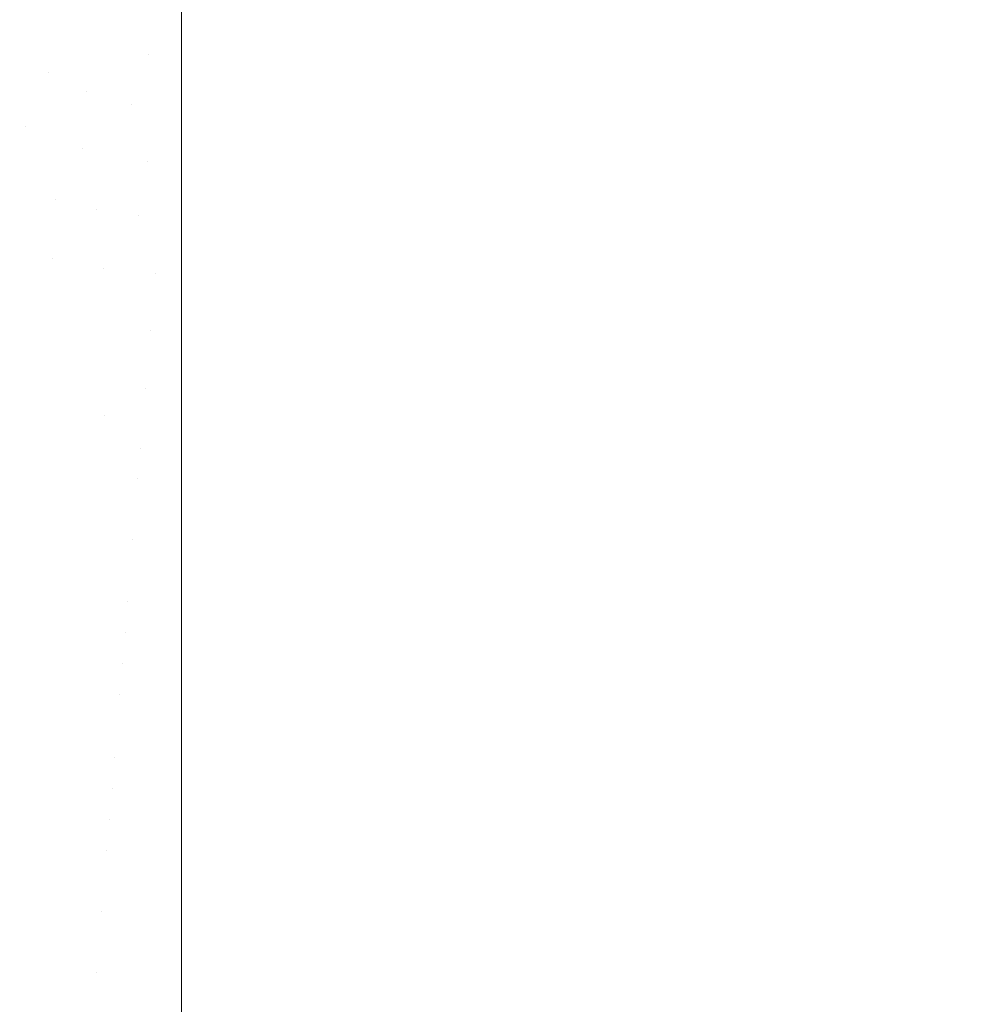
# Model space of a CAD drawing. Header units: centimetres. Extents: x -35.1 to 36.2, y 3.4 to 5.2.
# Tile 33 of 256: x -34.9633 to -34.9005, y 3.4323 to 3.4962. Entities that reach past the tile are written whole.
import ezdxf

# ---------------------------------------------------------------- set-up
doc = ezdxf.new("R2010")
doc.units = ezdxf.units.CM
doc.header["$LTSCALE"] = 2.54
doc.layers.add('Lucido design-1', color=7, linetype='Continuous')

# ---------------------------------------------------------------- blocks, each defined once
blk = doc.blocks.new('Gruppo-4-1')
at = {"color": 7, "linetype": 'Continuous', "lineweight": 9}
for points, invisible_edges in [([(-34.964565, 3.495912, -1872.215997), (-34.960516, 3.497388, -1872.215722), (-34.961043, 3.498407, -1872.215722), (-34.965367, 3.497465, -1872.215997)], 15), ([(-34.965367, 3.497465, -1873.015031), (-34.961043, 3.498407, -1873.015306), (-34.960516, 3.497388, -1873.015306), (-34.964565, 3.495912, -1873.015031)], 15), ([(-34.956163, 3.498308, -1872.215564), (-34.959663, 3.496345, -1872.215722), (-34.958435, 3.495356, -1872.215722), (-34.955558, 3.497821, -1872.215564)], 15), ([(-34.955558, 3.497821, -1873.015464), (-34.958435, 3.495356, -1873.015306), (-34.959663, 3.496345, -1873.015306), (-34.956163, 3.498308, -1873.015464)], 15), ([(-34.963267, 3.494325, -1872.215997), (-34.959663, 3.496345, -1872.215722), (-34.960516, 3.497388, -1872.215722), (-34.964565, 3.495912, -1872.215997)], 15), ([(-34.964565, 3.495912, -1873.015031), (-34.960516, 3.497388, -1873.015306), (-34.959663, 3.496345, -1873.015306), (-34.963267, 3.494325, -1873.015031)], 15), ([(-34.955558, 3.497821, -1872.215564), (-34.958435, 3.495356, -1872.215722), (-34.956823, 3.494525, -1872.215722), (-34.954764, 3.497412, -1872.215564)], 15), ([(-34.954764, 3.497412, -1873.015464), (-34.956823, 3.494525, -1873.015306), (-34.958435, 3.495356, -1873.015306), (-34.955558, 3.497821, -1873.015464)], 15), ([(-34.954764, 3.497412, -1872.215564), (-34.956823, 3.494525, -1872.215722), (-34.954888, 3.493965, -1872.215722), (-34.953811, 3.497136, -1872.215564)], 15), ([(-34.953811, 3.497136, -1873.015464), (-34.954888, 3.493965, -1873.015306), (-34.956823, 3.494525, -1873.015306), (-34.954764, 3.497412, -1873.015464)], 15), ([(-34.953811, 3.497136, -1872.215564), (-34.954888, 3.493965, -1872.215722), (-34.952766, 3.49585, -1872.215609)], 11), ([(-34.952766, 3.49585, -1873.015419), (-34.954888, 3.493965, -1873.015306), (-34.953811, 3.497136, -1873.015464)], 11), ([(-34.952766, 3.49585, -1872.215609), (-34.952766, 3.497039, -1872.215583), (-34.953811, 3.497136, -1872.215564)], 10), ([(-34.953811, 3.497136, -1873.015464), (-34.952766, 3.497039, -1873.015445), (-34.952766, 3.49585, -1873.015419)], 9), ([(-34.952766, 3.497039, -1872.215583), (-34.952766, 3.49585, -1872.215609), (36.079692, 3.49585, -1872.215609), (36.079692, 3.497039, -1872.215583)], 10), ([(36.079692, 3.497039, -1873.015445), (36.079692, 3.49585, -1873.015419), (-34.952766, 3.49585, -1873.015419), (-34.952766, 3.497039, -1873.015445)], 10), ([(-34.961397, 3.492819, -1872.215997), (-34.958435, 3.495356, -1872.215722), (-34.959663, 3.496345, -1872.215722), (-34.963267, 3.494325, -1872.215997)], 15), ([(-34.963267, 3.494325, -1873.015031), (-34.959663, 3.496345, -1873.015306), (-34.958435, 3.495356, -1873.015306), (-34.961397, 3.492819, -1873.015031)], 15), ([(-34.952766, 3.491496, -1872.215895), (-34.952766, 3.49585, -1872.215609), (-34.954888, 3.493965, -1872.215722)], 10), ([(-34.954888, 3.493965, -1873.015306), (-34.952766, 3.49585, -1873.015419), (-34.952766, 3.491496, -1873.015134)], 9), ([(-34.952766, 3.491496, -1872.215895), (36.079692, 3.491496, -1872.215895), (36.079692, 3.49585, -1872.215609), (-34.952766, 3.49585, -1872.215609)], 5), ([(36.079692, 3.491496, -1873.015134), (-34.952766, 3.491496, -1873.015134), (-34.952766, 3.49585, -1873.015419), (36.079692, 3.49585, -1873.015419)], 5), ([(-34.958943, 3.491554, -1872.215997), (-34.956823, 3.494525, -1872.215722), (-34.958435, 3.495356, -1872.215722), (-34.961397, 3.492819, -1872.215997)], 15), ([(-34.961397, 3.492819, -1873.015031), (-34.958435, 3.495356, -1873.015306), (-34.956823, 3.494525, -1873.015306), (-34.958943, 3.491554, -1873.015031)], 15), ([(-34.965808, 3.491203, -1872.216399), (-34.964442, 3.490211, -1872.216399), (-34.961397, 3.492819, -1872.215997), (-34.963267, 3.494325, -1872.215997)], 15), ([(-34.963267, 3.494325, -1873.015031), (-34.961397, 3.492819, -1873.015031), (-34.964442, 3.490211, -1873.014629), (-34.965808, 3.491203, -1873.014629)], 15), ([(-34.955997, 3.490702, -1872.215997), (-34.954888, 3.493965, -1872.215722), (-34.956823, 3.494525, -1872.215722), (-34.958943, 3.491554, -1872.215997)], 15), ([(-34.958943, 3.491554, -1873.015031), (-34.956823, 3.494525, -1873.015306), (-34.954888, 3.493965, -1873.015306), (-34.955997, 3.490702, -1873.015031)], 15), ([(-34.954888, 3.493965, -1872.215722), (-34.955997, 3.490702, -1872.215997), (-34.952766, 3.491496, -1872.215895)], 11), ([(-34.952766, 3.491496, -1873.015134), (-34.955997, 3.490702, -1873.015031), (-34.954888, 3.493965, -1873.015306)], 11), ([(-34.961397, 3.492819, -1872.215997), (-34.964442, 3.490211, -1872.216399), (-34.962877, 3.4893, -1872.216399)], 11), ([(-34.962877, 3.4893, -1873.014629), (-34.964442, 3.490211, -1873.014629), (-34.961397, 3.492819, -1873.015031)], 11), ([(-34.962877, 3.4893, -1872.216399), (-34.961123, 3.488499, -1872.216399), (-34.958943, 3.491554, -1872.215997), (-34.961397, 3.492819, -1872.215997)], 15), ([(-34.961397, 3.492819, -1873.015031), (-34.958943, 3.491554, -1873.015031), (-34.961123, 3.488499, -1873.014629), (-34.962877, 3.4893, -1873.014629)], 15), ([(-34.958943, 3.491554, -1872.215997), (-34.961123, 3.488499, -1872.216399), (-34.959199, 3.487839, -1872.216399)], 11), ([(-34.959199, 3.487839, -1873.014629), (-34.961123, 3.488499, -1873.014629), (-34.958943, 3.491554, -1873.015031)], 11), ([(-34.959199, 3.487839, -1872.216399), (-34.957137, 3.487346, -1872.216399), (-34.955997, 3.490702, -1872.215997), (-34.958943, 3.491554, -1872.215997)], 15), ([(-34.958943, 3.491554, -1873.015031), (-34.955997, 3.490702, -1873.015031), (-34.957137, 3.487346, -1873.014629), (-34.959199, 3.487839, -1873.014629)], 15), ([(-34.955997, 3.490702, -1872.215997), (-34.952766, 3.490402, -1872.216014), (-34.952766, 3.491496, -1872.215895)], 9), ([(-34.952766, 3.491496, -1873.015134), (-34.952766, 3.490402, -1873.015014), (-34.955997, 3.490702, -1873.015031)], 10), ([(36.079692, 3.490402, -1872.216014), (36.079692, 3.491496, -1872.215895), (-34.952766, 3.491496, -1872.215895), (-34.952766, 3.490402, -1872.216014)], 10), ([(-34.952766, 3.490402, -1873.015014), (-34.952766, 3.491496, -1873.015134), (36.079692, 3.491496, -1873.015134), (36.079692, 3.490402, -1873.015014)], 10), ([(-34.955997, 3.490702, -1872.215997), (-34.957137, 3.487346, -1872.216399), (-34.952766, 3.487159, -1872.21637)], 11), ([(-34.952766, 3.487159, -1873.014659), (-34.957137, 3.487346, -1873.014629), (-34.955997, 3.490702, -1873.015031)], 11), ([(-34.952766, 3.487159, -1872.21637), (-34.952766, 3.490402, -1872.216014), (-34.955997, 3.490702, -1872.215997)], 10), ([(-34.955997, 3.490702, -1873.015031), (-34.952766, 3.490402, -1873.015014), (-34.952766, 3.487159, -1873.014659)], 9), ([(-34.952766, 3.490402, -1872.216014), (-34.952766, 3.487159, -1872.21637), (36.079692, 3.487159, -1872.21637), (36.079692, 3.490402, -1872.216014)], 10), ([(36.079692, 3.490402, -1873.015014), (36.079692, 3.487159, -1873.014659), (-34.952766, 3.487159, -1873.014659), (-34.952766, 3.490402, -1873.015014)], 10), ([(-34.962877, 3.4893, -1872.216399), (-34.964442, 3.490211, -1872.216399), (-34.967568, 3.487533, -1872.21694), (-34.965584, 3.486378, -1872.21694)], 15), ([(-34.967568, 3.487533, -1873.014088), (-34.964442, 3.490211, -1873.014629), (-34.962877, 3.4893, -1873.014629), (-34.965584, 3.486378, -1873.014088)], 15), ([(-34.965584, 3.486378, -1872.21694), (-34.96336, 3.485364, -1872.21694), (-34.961123, 3.488499, -1872.216399), (-34.962877, 3.4893, -1872.216399)], 15), ([(-34.965584, 3.486378, -1873.014088), (-34.962877, 3.4893, -1873.014629), (-34.961123, 3.488499, -1873.014629), (-34.96336, 3.485364, -1873.014088)], 15), ([(-34.959199, 3.487839, -1872.216399), (-34.961123, 3.488499, -1872.216399), (-34.96336, 3.485364, -1872.21694), (-34.960921, 3.484527, -1872.21694)], 15), ([(-34.96336, 3.485364, -1873.014088), (-34.961123, 3.488499, -1873.014629), (-34.959199, 3.487839, -1873.014629), (-34.960921, 3.484527, -1873.014088)], 15), ([(-34.960921, 3.484527, -1872.21694), (-34.958308, 3.483902, -1872.21694), (-34.957137, 3.487346, -1872.216399), (-34.959199, 3.487839, -1872.216399)], 15), ([(-34.960921, 3.484527, -1873.014088), (-34.959199, 3.487839, -1873.014629), (-34.957137, 3.487346, -1873.014629), (-34.958308, 3.483902, -1873.014088)], 15), ([(-34.954977, 3.487041, -1872.216399), (-34.957137, 3.487346, -1872.216399), (-34.958308, 3.483902, -1872.21694), (-34.955569, 3.483515, -1872.21694)], 15), ([(-34.958308, 3.483902, -1873.014088), (-34.957137, 3.487346, -1873.014629), (-34.954977, 3.487041, -1873.014629), (-34.955569, 3.483515, -1873.014088)], 15), ([(-34.952766, 3.487159, -1872.21637), (-34.957137, 3.487346, -1872.216399), (-34.954977, 3.487041, -1872.216399)], 11), ([(-34.954977, 3.487041, -1873.014629), (-34.957137, 3.487346, -1873.014629), (-34.952766, 3.487159, -1873.014659)], 11), ([(-34.954977, 3.487041, -1872.216399), (-34.952766, 3.486938, -1872.216404), (-34.952766, 3.487159, -1872.21637)], 9), ([(-34.952766, 3.487159, -1873.014659), (-34.952766, 3.486938, -1873.014625), (-34.954977, 3.487041, -1873.014629)], 10), ([(36.079692, 3.486938, -1872.216404), (36.079692, 3.487159, -1872.21637), (-34.952766, 3.487159, -1872.21637), (-34.952766, 3.486938, -1872.216404)], 10), ([(-34.952766, 3.486938, -1873.014625), (-34.952766, 3.487159, -1873.014659), (36.079692, 3.487159, -1873.014659), (36.079692, 3.486938, -1873.014625)], 10), ([(-34.955569, 3.483515, -1872.21694), (-34.952766, 3.483385, -1872.21695), (-34.952766, 3.486938, -1872.216404), (-34.954977, 3.487041, -1872.216399)], 13), ([(-34.955569, 3.483515, -1873.014088), (-34.954977, 3.487041, -1873.014629), (-34.952766, 3.486938, -1873.014625), (-34.952766, 3.483385, -1873.014078)], 11), ([(36.079692, 3.483385, -1872.21695), (36.079692, 3.486938, -1872.216404), (-34.952766, 3.486938, -1872.216404), (-34.952766, 3.483385, -1872.21695)], 10), ([(-34.952766, 3.483385, -1873.014078), (-34.952766, 3.486938, -1873.014625), (36.079692, 3.486938, -1873.014625), (36.079692, 3.483385, -1873.014078)], 10), ([(-34.9642, 3.481611, -1872.217632), (-34.962686, 3.481132, -1872.217632), (-34.960921, 3.484527, -1872.21694), (-34.96336, 3.485364, -1872.21694)], 15), ([(-34.96336, 3.485364, -1873.014088), (-34.960921, 3.484527, -1873.014088), (-34.962686, 3.481132, -1873.013396), (-34.9642, 3.481611, -1873.013396)], 15), ([(-34.960921, 3.484527, -1872.21694), (-34.962686, 3.481132, -1872.217632), (-34.96112, 3.480717, -1872.217632)], 11), ([(-34.96112, 3.480717, -1873.013396), (-34.962686, 3.481132, -1873.013396), (-34.960921, 3.484527, -1873.014088)], 11), ([(-34.96112, 3.480717, -1872.217632), (-34.959507, 3.480371, -1872.217632), (-34.958308, 3.483902, -1872.21694), (-34.960921, 3.484527, -1872.21694)], 15), ([(-34.960921, 3.484527, -1873.014088), (-34.958308, 3.483902, -1873.014088), (-34.959507, 3.480371, -1873.013396), (-34.96112, 3.480717, -1873.013396)], 15), ([(-34.958308, 3.483902, -1872.21694), (-34.959507, 3.480371, -1872.217632), (-34.957856, 3.480098, -1872.217632)], 11), ([(-34.957856, 3.480098, -1873.013396), (-34.959507, 3.480371, -1873.013396), (-34.958308, 3.483902, -1873.014088)], 11), ([(-34.957856, 3.480098, -1872.217632), (-34.956176, 3.479901, -1872.217632), (-34.955569, 3.483515, -1872.21694), (-34.958308, 3.483902, -1872.21694)], 15), ([(-34.958308, 3.483902, -1873.014088), (-34.955569, 3.483515, -1873.014088), (-34.956176, 3.479901, -1873.013396), (-34.957856, 3.480098, -1873.013396)], 15), ([(-34.955569, 3.483515, -1872.21694), (-34.956176, 3.479901, -1872.217632), (-34.954476, 3.479781, -1872.217632)], 11), ([(-34.954476, 3.479781, -1873.013396), (-34.956176, 3.479901, -1873.013396), (-34.955569, 3.483515, -1873.014088)], 11), ([(-34.952766, 3.482847, -1872.217033), (-34.955569, 3.483515, -1872.21694), (-34.954476, 3.479781, -1872.217632)], 11), ([(-34.952766, 3.482847, -1872.217033), (-34.952766, 3.483385, -1872.21695), (-34.955569, 3.483515, -1872.21694)], 10), ([(-34.954476, 3.479781, -1873.013396), (-34.955569, 3.483515, -1873.014088), (-34.952766, 3.482847, -1873.013995)], 11), ([(-34.955569, 3.483515, -1873.014088), (-34.952766, 3.483385, -1873.014078), (-34.952766, 3.482847, -1873.013995)], 9), ([(-34.952766, 3.483385, -1872.21695), (-34.952766, 3.482847, -1872.217033), (36.079692, 3.482847, -1872.217033), (36.079692, 3.483385, -1872.21695)], 10), ([(36.079692, 3.483385, -1873.014078), (36.079692, 3.482847, -1873.013995), (-34.952766, 3.482847, -1873.013995), (-34.952766, 3.483385, -1873.014078)], 10), ([(-34.954476, 3.479781, -1872.217632), (-34.952766, 3.479745, -1872.21765), (-34.952766, 3.482847, -1872.217033)], 9), ([(-34.952766, 3.482847, -1873.013995), (-34.952766, 3.479745, -1873.013378), (-34.954476, 3.479781, -1873.013396)], 10), ([(36.079692, 3.479745, -1872.21765), (36.079692, 3.482847, -1872.217033), (-34.952766, 3.482847, -1872.217033), (-34.952766, 3.479745, -1872.21765)], 10), ([(-34.952766, 3.479745, -1873.013378), (-34.952766, 3.482847, -1873.013995), (36.079692, 3.482847, -1873.013995), (36.079692, 3.479745, -1873.013378)], 10), ([(-34.966281, 3.478225, -1872.218486), (-34.964492, 3.477659, -1872.218486), (-34.962686, 3.481132, -1872.217632), (-34.9642, 3.481611, -1872.217632)], 15), ([(-34.9642, 3.481611, -1873.013396), (-34.962686, 3.481132, -1873.013396), (-34.964492, 3.477659, -1873.012543), (-34.966281, 3.478225, -1873.012543)], 15), ([(-34.96112, 3.480717, -1872.217632), (-34.962686, 3.481132, -1872.217632), (-34.964492, 3.477659, -1872.218486), (-34.96264, 3.477169, -1872.218486)], 15), ([(-34.96264, 3.477169, -1873.012543), (-34.964492, 3.477659, -1873.012543), (-34.962686, 3.481132, -1873.013396), (-34.96112, 3.480717, -1873.013396)], 15), ([(-34.96264, 3.477169, -1872.218486), (-34.960734, 3.47676, -1872.218486), (-34.959507, 3.480371, -1872.217632), (-34.96112, 3.480717, -1872.217632)], 15), ([(-34.96112, 3.480717, -1873.013396), (-34.959507, 3.480371, -1873.013396), (-34.960734, 3.47676, -1873.012543), (-34.96264, 3.477169, -1873.012543)], 15), ([(-34.957856, 3.480098, -1872.217632), (-34.959507, 3.480371, -1872.217632), (-34.960734, 3.47676, -1872.218486), (-34.958782, 3.476437, -1872.218486)], 15), ([(-34.958782, 3.476437, -1873.012543), (-34.960734, 3.47676, -1873.012543), (-34.959507, 3.480371, -1873.013396), (-34.957856, 3.480098, -1873.013396)], 15), ([(-34.958782, 3.476437, -1872.218486), (-34.956797, 3.476204, -1872.218486), (-34.956176, 3.479901, -1872.217632), (-34.957856, 3.480098, -1872.217632)], 15), ([(-34.957856, 3.480098, -1873.013396), (-34.956176, 3.479901, -1873.013396), (-34.956797, 3.476204, -1873.012543), (-34.958782, 3.476437, -1873.012543)], 15), ([(-34.954476, 3.479781, -1872.217632), (-34.956176, 3.479901, -1872.217632), (-34.956797, 3.476204, -1872.218486), (-34.954787, 3.476063, -1872.218486)], 15), ([(-34.954787, 3.476063, -1873.012543), (-34.956797, 3.476204, -1873.012543), (-34.956176, 3.479901, -1873.013396), (-34.954476, 3.479781, -1873.013396)], 15), ([(-34.952766, 3.478568, -1872.217884), (-34.954476, 3.479781, -1872.217632), (-34.954787, 3.476063, -1872.218486)], 11), ([(-34.954787, 3.476063, -1873.012543), (-34.954476, 3.479781, -1873.013396), (-34.952766, 3.478568, -1873.013144)], 11), ([(-34.952766, 3.478568, -1872.217884), (-34.952766, 3.479745, -1872.21765), (-34.954476, 3.479781, -1872.217632)], 10), ([(-34.954476, 3.479781, -1873.013396), (-34.952766, 3.479745, -1873.013378), (-34.952766, 3.478568, -1873.013144)], 9), ([(-34.952766, 3.479745, -1872.21765), (-34.952766, 3.478568, -1872.217884), (36.079692, 3.478568, -1872.217884), (36.079692, 3.479745, -1872.21765)], 10), ([(36.079692, 3.479745, -1873.013378), (36.079692, 3.478568, -1873.013144), (-34.952766, 3.478568, -1873.013144), (-34.952766, 3.479745, -1873.013378)], 10), ([(-34.954787, 3.476063, -1872.218486), (-34.952766, 3.47433, -1872.218921), (-34.952766, 3.478568, -1872.217884)], 9), ([(-34.952766, 3.478568, -1873.013144), (-34.952766, 3.47433, -1873.012107), (-34.954787, 3.476063, -1873.012543)], 10), ([(-34.952766, 3.47433, -1872.218921), (36.079692, 3.47433, -1872.218921), (36.079692, 3.478568, -1872.217884), (-34.952766, 3.478568, -1872.217884)], 5), ([(36.079692, 3.47433, -1873.012107), (-34.952766, 3.47433, -1873.012107), (-34.952766, 3.478568, -1873.013144), (36.079692, 3.478568, -1873.013144)], 5), ([(-34.96264, 3.477169, -1872.218486), (-34.964492, 3.477659, -1872.218486), (-34.966335, 3.474114, -1872.219514), (-34.964192, 3.473547, -1872.219514)], 15), ([(-34.964192, 3.473547, -1873.011514), (-34.966335, 3.474114, -1873.011514), (-34.964492, 3.477659, -1873.012543), (-34.96264, 3.477169, -1873.012543)], 15), ([(-34.964192, 3.473547, -1872.219514), (-34.961986, 3.473074, -1872.219514), (-34.960734, 3.47676, -1872.218486), (-34.96264, 3.477169, -1872.218486)], 15), ([(-34.96264, 3.477169, -1873.012543), (-34.960734, 3.47676, -1873.012543), (-34.961986, 3.473074, -1873.011514), (-34.964192, 3.473547, -1873.011514)], 15), ([(-34.958782, 3.476437, -1872.218486), (-34.960734, 3.47676, -1872.218486), (-34.961986, 3.473074, -1872.219514), (-34.959728, 3.4727, -1872.219514)], 15), ([(-34.959728, 3.4727, -1873.011514), (-34.961986, 3.473074, -1873.011514), (-34.960734, 3.47676, -1873.012543), (-34.958782, 3.476437, -1873.012543)], 15), ([(-34.959728, 3.4727, -1872.219514), (-34.95743, 3.47243, -1872.219514), (-34.956797, 3.476204, -1872.218486), (-34.958782, 3.476437, -1872.218486)], 15), ([(-34.958782, 3.476437, -1873.012543), (-34.956797, 3.476204, -1873.012543), (-34.95743, 3.47243, -1873.011514), (-34.959728, 3.4727, -1873.011514)], 15), ([(-34.954787, 3.476063, -1872.218486), (-34.956797, 3.476204, -1872.218486), (-34.95743, 3.47243, -1872.219514), (-34.955105, 3.472267, -1872.219514)], 15), ([(-34.955105, 3.472267, -1873.011514), (-34.95743, 3.47243, -1873.011514), (-34.956797, 3.476204, -1873.012543), (-34.954787, 3.476063, -1873.012543)], 15), ([(-34.952766, 3.47433, -1872.218921), (-34.954787, 3.476063, -1872.218486), (-34.955105, 3.472267, -1872.219514)], 11), ([(-34.955105, 3.472267, -1873.011514), (-34.954787, 3.476063, -1873.012543), (-34.952766, 3.47433, -1873.012107)], 11), ([(-34.955105, 3.472267, -1872.219514), (-34.952766, 3.470141, -1872.220142), (-34.952766, 3.47433, -1872.218921)], 9), ([(-34.952766, 3.47433, -1873.012107), (-34.952766, 3.470141, -1873.010886), (-34.955105, 3.472267, -1873.011514)], 10), ([(-34.952766, 3.470141, -1872.220142), (36.079692, 3.470141, -1872.220142), (36.079692, 3.47433, -1872.218921), (-34.952766, 3.47433, -1872.218921)], 5), ([(36.079692, 3.470141, -1873.010886), (-34.952766, 3.470141, -1873.010886), (-34.952766, 3.47433, -1873.012107), (36.079692, 3.47433, -1873.012107)], 5), ([(-34.962621, 3.471204, -1872.220098), (-34.961986, 3.473074, -1872.219514), (-34.964192, 3.473547, -1872.219514), (-34.964979, 3.47171, -1872.220098)], 15), ([(-34.964979, 3.47171, -1873.01093), (-34.964192, 3.473547, -1873.011514), (-34.961986, 3.473074, -1873.011514), (-34.962621, 3.471204, -1873.01093)], 15), ([(-34.960208, 3.470805, -1872.220098), (-34.959728, 3.4727, -1872.219514), (-34.961986, 3.473074, -1872.219514), (-34.962621, 3.471204, -1872.220098)], 15), ([(-34.962621, 3.471204, -1873.01093), (-34.961986, 3.473074, -1873.011514), (-34.959728, 3.4727, -1873.011514), (-34.960208, 3.470805, -1873.01093)], 15), ([(-34.957751, 3.470516, -1872.220098), (-34.95743, 3.47243, -1872.219514), (-34.959728, 3.4727, -1872.219514), (-34.960208, 3.470805, -1872.220098)], 15), ([(-34.960208, 3.470805, -1873.01093), (-34.959728, 3.4727, -1873.011514), (-34.95743, 3.47243, -1873.011514), (-34.957751, 3.470516, -1873.01093)], 15), ([(-34.955105, 3.472267, -1872.219514), (-34.95743, 3.47243, -1872.219514), (-34.957751, 3.470516, -1872.220098)], 11), ([(-34.957751, 3.470516, -1873.01093), (-34.95743, 3.47243, -1873.011514), (-34.955105, 3.472267, -1873.011514)], 11), ([(-34.957751, 3.470516, -1872.220098), (-34.955429, 3.4684, -1872.22073), (-34.955105, 3.472267, -1872.219514)], 11), ([(-34.955105, 3.472267, -1873.011514), (-34.955429, 3.4684, -1873.010298), (-34.957751, 3.470516, -1873.01093)], 11), ([(-34.955429, 3.4684, -1872.22073), (-34.952766, 3.470141, -1872.220142), (-34.955105, 3.472267, -1872.219514)], 11), ([(-34.955105, 3.472267, -1873.011514), (-34.952766, 3.470141, -1873.010886), (-34.955429, 3.4684, -1873.010298)], 11), ([(-34.964979, 3.47171, -1872.220098), (-34.965773, 3.469857, -1872.22073), (-34.963262, 3.469319, -1872.22073), (-34.962621, 3.471204, -1872.220098)], 15), ([(-34.962621, 3.471204, -1873.01093), (-34.963262, 3.469319, -1873.010298), (-34.965773, 3.469857, -1873.010298), (-34.964979, 3.47171, -1873.01093)], 15), ([(-34.962621, 3.471204, -1872.220098), (-34.963262, 3.469319, -1872.22073), (-34.960691, 3.468894, -1872.22073), (-34.960208, 3.470805, -1872.220098)], 15), ([(-34.960208, 3.470805, -1873.01093), (-34.960691, 3.468894, -1873.010298), (-34.963262, 3.469319, -1873.010298), (-34.962621, 3.471204, -1873.01093)], 15), ([(-34.960208, 3.470805, -1872.220098), (-34.960691, 3.468894, -1872.22073), (-34.958075, 3.468586, -1872.22073), (-34.957751, 3.470516, -1872.220098)], 15), ([(-34.957751, 3.470516, -1873.01093), (-34.958075, 3.468586, -1873.010298), (-34.960691, 3.468894, -1873.010298), (-34.960208, 3.470805, -1873.01093)], 15), ([(-34.957751, 3.470516, -1872.220098), (-34.958075, 3.468586, -1872.22073), (-34.955429, 3.4684, -1872.22073)], 11), ([(-34.955429, 3.4684, -1873.010298), (-34.958075, 3.468586, -1873.010298), (-34.957751, 3.470516, -1873.01093)], 11), ([(-34.963907, 3.467419, -1872.221412), (-34.963262, 3.469319, -1872.22073), (-34.965773, 3.469857, -1872.22073), (-34.966573, 3.46799, -1872.221412)], 15), ([(-34.966573, 3.46799, -1873.009616), (-34.965773, 3.469857, -1873.010298), (-34.963262, 3.469319, -1873.010298), (-34.963907, 3.467419, -1873.009616)], 15), ([(-34.952766, 3.46601, -1872.221545), (-34.952766, 3.470141, -1872.220142), (-34.955429, 3.4684, -1872.22073)], 10), ([(-34.955429, 3.4684, -1873.010298), (-34.952766, 3.470141, -1873.010886), (-34.952766, 3.46601, -1873.009483)], 9), ([(-34.952766, 3.46601, -1872.221545), (36.079692, 3.46601, -1872.221545), (36.079692, 3.470141, -1872.220142), (-34.952766, 3.470141, -1872.220142)], 5), ([(36.079692, 3.46601, -1873.009483), (-34.952766, 3.46601, -1873.009483), (-34.952766, 3.470141, -1873.010886), (36.079692, 3.470141, -1873.010886)], 5), ([(-34.961179, 3.466967, -1872.221412), (-34.960691, 3.468894, -1872.22073), (-34.963262, 3.469319, -1872.22073), (-34.963907, 3.467419, -1872.221412)], 15), ([(-34.963907, 3.467419, -1873.009616), (-34.963262, 3.469319, -1873.010298), (-34.960691, 3.468894, -1873.010298), (-34.961179, 3.466967, -1873.009616)], 15), ([(-34.958402, 3.466641, -1872.221412), (-34.958075, 3.468586, -1872.22073), (-34.960691, 3.468894, -1872.22073), (-34.961179, 3.466967, -1872.221412)], 15), ([(-34.961179, 3.466967, -1873.009616), (-34.960691, 3.468894, -1873.010298), (-34.958075, 3.468586, -1873.010298), (-34.958402, 3.466641, -1873.009616)], 15), ([(-34.955592, 3.466444, -1872.221412), (-34.955429, 3.4684, -1872.22073), (-34.958075, 3.468586, -1872.22073), (-34.958402, 3.466641, -1872.221412)], 15), ([(-34.958402, 3.466641, -1873.009616), (-34.958075, 3.468586, -1873.010298), (-34.955429, 3.4684, -1873.010298), (-34.955592, 3.466444, -1873.009616)], 15), ([(-34.955429, 3.4684, -1872.22073), (-34.955592, 3.466444, -1872.221412), (-34.952766, 3.46601, -1872.221545)], 11), ([(-34.952766, 3.46601, -1873.009483), (-34.955592, 3.466444, -1873.009616), (-34.955429, 3.4684, -1873.010298)], 11), ([(-34.963907, 3.467419, -1872.221412), (-34.964558, 3.465505, -1872.222145), (-34.96167, 3.465027, -1872.222145), (-34.961179, 3.466967, -1872.221412)], 15), ([(-34.961179, 3.466967, -1873.009616), (-34.96167, 3.465027, -1873.008883), (-34.964558, 3.465505, -1873.008883), (-34.963907, 3.467419, -1873.009616)], 15), ([(-34.961179, 3.466967, -1872.221412), (-34.96167, 3.465027, -1872.222145), (-34.958731, 3.464682, -1872.222145), (-34.958402, 3.466641, -1872.221412)], 15), ([(-34.958402, 3.466641, -1873.009616), (-34.958731, 3.464682, -1873.008883), (-34.96167, 3.465027, -1873.008883), (-34.961179, 3.466967, -1873.009616)], 15), ([(-34.958402, 3.466641, -1872.221412), (-34.958731, 3.464682, -1872.222145), (-34.955757, 3.464473, -1872.222145), (-34.955592, 3.466444, -1872.221412)], 15), ([(-34.955592, 3.466444, -1873.009616), (-34.955757, 3.464473, -1873.008883), (-34.958731, 3.464682, -1873.008883), (-34.958402, 3.466641, -1873.009616)], 15), ([(-34.952766, 3.461944, -1872.223126), (-34.952766, 3.46601, -1872.221545), (-34.955757, 3.464473, -1872.222145), (-34.955923, 3.462489, -1872.222932)], 14), ([(-34.955923, 3.462489, -1873.008096), (-34.955757, 3.464473, -1873.008883), (-34.952766, 3.46601, -1873.009483), (-34.952766, 3.461944, -1873.007902)], 11), ([(-34.955592, 3.466444, -1872.221412), (-34.955757, 3.464473, -1872.222145), (-34.952766, 3.46601, -1872.221545)], 11), ([(-34.952766, 3.46601, -1873.009483), (-34.955757, 3.464473, -1873.008883), (-34.955592, 3.466444, -1873.009616)], 11), ([(-34.952766, 3.461944, -1872.223126), (36.079692, 3.461944, -1872.223126), (36.079692, 3.46601, -1872.221545), (-34.952766, 3.46601, -1872.221545)], 5), ([(36.079692, 3.461944, -1873.007902), (-34.952766, 3.461944, -1873.007902), (-34.952766, 3.46601, -1873.009483), (36.079692, 3.46601, -1873.009483)], 5), ([(-34.962164, 3.463074, -1872.222932), (-34.96167, 3.465027, -1872.222145), (-34.964558, 3.465505, -1872.222145), (-34.965212, 3.463579, -1872.222932)], 15), ([(-34.965212, 3.463579, -1873.008096), (-34.964558, 3.465505, -1873.008883), (-34.96167, 3.465027, -1873.008883), (-34.962164, 3.463074, -1873.008096)], 15), ([(-34.959062, 3.46271, -1872.222932), (-34.958731, 3.464682, -1872.222145), (-34.96167, 3.465027, -1872.222145), (-34.962164, 3.463074, -1872.222932)], 15), ([(-34.962164, 3.463074, -1873.008096), (-34.96167, 3.465027, -1873.008883), (-34.958731, 3.464682, -1873.008883), (-34.959062, 3.46271, -1873.008096)], 15), ([(-34.955923, 3.462489, -1872.222932), (-34.955757, 3.464473, -1872.222145), (-34.958731, 3.464682, -1872.222145), (-34.959062, 3.46271, -1872.222932)], 15), ([(-34.959062, 3.46271, -1873.008096), (-34.958731, 3.464682, -1873.008883), (-34.955757, 3.464473, -1873.008883), (-34.955923, 3.462489, -1873.008096)], 15), ([(-34.965212, 3.463579, -1872.222932), (-34.96587, 3.461641, -1872.223773), (-34.962661, 3.46111, -1872.223773), (-34.962164, 3.463074, -1872.222932)], 15), ([(-34.962164, 3.463074, -1873.008096), (-34.962661, 3.46111, -1873.007255), (-34.96587, 3.461641, -1873.007255), (-34.965212, 3.463579, -1873.008096)], 15), ([(-34.962164, 3.463074, -1872.222932), (-34.962661, 3.46111, -1872.223773), (-34.959395, 3.460726, -1872.223773), (-34.959062, 3.46271, -1872.222932)], 15), ([(-34.959062, 3.46271, -1873.008096), (-34.959395, 3.460726, -1873.007255), (-34.962661, 3.46111, -1873.007255), (-34.962164, 3.463074, -1873.008096)], 15), ([(-34.959062, 3.46271, -1872.222932), (-34.959395, 3.460726, -1872.223773), (-34.95609, 3.460494, -1872.223773), (-34.955923, 3.462489, -1872.222932)], 15), ([(-34.955923, 3.462489, -1873.008096), (-34.95609, 3.460494, -1873.007255), (-34.959395, 3.460726, -1873.007255), (-34.959062, 3.46271, -1873.008096)], 15), ([(-34.955923, 3.462489, -1872.222932), (-34.95609, 3.460494, -1872.223773), (-34.952766, 3.461944, -1872.223126)], 11), ([(-34.952766, 3.461944, -1873.007902), (-34.95609, 3.460494, -1873.007255), (-34.955923, 3.462489, -1873.008096)], 11), ([(-34.962661, 3.46111, -1872.223773), (-34.96587, 3.461641, -1872.223773), (-34.966532, 3.459695, -1872.224671), (-34.96316, 3.459137, -1872.224671)], 15), ([(-34.96316, 3.459137, -1873.006357), (-34.966532, 3.459695, -1873.006357), (-34.96587, 3.461641, -1873.007255), (-34.962661, 3.46111, -1873.007255)], 15), ([(-34.956258, 3.45849, -1872.224671), (-34.952766, 3.45795, -1872.224883), (-34.952766, 3.461944, -1872.223126), (-34.95609, 3.460494, -1872.223773)], 13), ([(-34.95609, 3.460494, -1873.007255), (-34.952766, 3.461944, -1873.007902), (-34.952766, 3.45795, -1873.006145), (-34.956258, 3.45849, -1873.006357)], 13), ([(-34.952766, 3.45795, -1872.224883), (36.079692, 3.45795, -1872.224883), (36.079692, 3.461944, -1872.223126), (-34.952766, 3.461944, -1872.223126)], 5), ([(36.079692, 3.45795, -1873.006145), (-34.952766, 3.45795, -1873.006145), (-34.952766, 3.461944, -1873.007902), (36.079692, 3.461944, -1873.007902)], 5), ([(-34.96316, 3.459137, -1872.224671), (-34.959729, 3.458734, -1872.224671), (-34.959395, 3.460726, -1872.223773), (-34.962661, 3.46111, -1872.223773)], 15), ([(-34.962661, 3.46111, -1873.007255), (-34.959395, 3.460726, -1873.007255), (-34.959729, 3.458734, -1873.006357), (-34.96316, 3.459137, -1873.006357)], 15), ([(-34.95609, 3.460494, -1872.223773), (-34.959395, 3.460726, -1872.223773), (-34.959729, 3.458734, -1872.224671), (-34.956258, 3.45849, -1872.224671)], 15), ([(-34.956258, 3.45849, -1873.006357), (-34.959729, 3.458734, -1873.006357), (-34.959395, 3.460726, -1873.007255), (-34.95609, 3.460494, -1873.007255)], 15), ([(-34.96316, 3.459137, -1872.224671), (-34.966532, 3.459695, -1872.224671), (-34.967196, 3.45774, -1872.225626), (-34.963662, 3.457155, -1872.225626)], 15), ([(-34.963662, 3.457155, -1873.005402), (-34.967196, 3.45774, -1873.005402), (-34.966532, 3.459695, -1873.006357), (-34.96316, 3.459137, -1873.006357)], 15), ([(-34.963662, 3.457155, -1872.225626), (-34.960065, 3.456733, -1872.225626), (-34.959729, 3.458734, -1872.224671), (-34.96316, 3.459137, -1872.224671)], 15), ([(-34.96316, 3.459137, -1873.006357), (-34.959729, 3.458734, -1873.006357), (-34.960065, 3.456733, -1873.005402), (-34.963662, 3.457155, -1873.005402)], 15), ([(-34.956258, 3.45849, -1872.224671), (-34.959729, 3.458734, -1872.224671), (-34.960065, 3.456733, -1872.225626), (-34.956426, 3.456477, -1872.225626)], 15), ([(-34.956426, 3.456477, -1873.005402), (-34.960065, 3.456733, -1873.005402), (-34.959729, 3.458734, -1873.006357), (-34.956258, 3.45849, -1873.006357)], 15), ([(-34.956426, 3.456477, -1872.225626), (-34.952766, 3.45795, -1872.224883), (-34.956258, 3.45849, -1872.224671)], 11), ([(-34.956258, 3.45849, -1873.006357), (-34.952766, 3.45795, -1873.006145), (-34.956426, 3.456477, -1873.005402)], 11), ([(-34.952766, 3.454037, -1872.226813), (-34.952766, 3.45795, -1872.224883), (-34.956426, 3.456477, -1872.225626)], 10), ([(-34.956426, 3.456477, -1873.005402), (-34.952766, 3.45795, -1873.006145), (-34.952766, 3.454037, -1873.004215)], 9), ([(-34.952766, 3.454037, -1872.226813), (36.079692, 3.454037, -1872.226813), (36.079692, 3.45795, -1872.224883), (-34.952766, 3.45795, -1872.224883)], 5), ([(36.079692, 3.454037, -1873.004215), (-34.952766, 3.454037, -1873.004215), (-34.952766, 3.45795, -1873.006145), (36.079692, 3.45795, -1873.006145)], 5), ([(-34.960402, 3.454726, -1872.226641), (-34.960065, 3.456733, -1872.225626), (-34.963662, 3.457155, -1872.225626), (-34.964164, 3.455168, -1872.226641)], 15), ([(-34.964164, 3.455168, -1873.004387), (-34.963662, 3.457155, -1873.005402), (-34.960065, 3.456733, -1873.005402), (-34.960402, 3.454726, -1873.004387)], 15), ([(-34.956595, 3.454458, -1872.226641), (-34.956426, 3.456477, -1872.225626), (-34.960065, 3.456733, -1872.225626), (-34.960402, 3.454726, -1872.226641)], 15), ([(-34.960402, 3.454726, -1873.004387), (-34.960065, 3.456733, -1873.005402), (-34.956426, 3.456477, -1873.005402), (-34.956595, 3.454458, -1873.004387)], 15), ([(-34.956426, 3.456477, -1872.225626), (-34.956595, 3.454458, -1872.226641), (-34.952766, 3.454037, -1872.226813)], 11), ([(-34.952766, 3.454037, -1873.004215), (-34.956595, 3.454458, -1873.004387), (-34.956426, 3.456477, -1873.005402)], 11), ([(-34.964164, 3.455168, -1872.226641), (-34.964668, 3.453176, -1872.227716), (-34.96074, 3.452714, -1872.227716), (-34.960402, 3.454726, -1872.226641)], 15), ([(-34.960402, 3.454726, -1873.004387), (-34.96074, 3.452714, -1873.003312), (-34.964668, 3.453176, -1873.003312), (-34.964164, 3.455168, -1873.004387)], 15), ([(-34.960402, 3.454726, -1872.226641), (-34.96074, 3.452714, -1872.227716), (-34.956765, 3.452435, -1872.227716), (-34.956595, 3.454458, -1872.226641)], 15), ([(-34.956595, 3.454458, -1873.004387), (-34.956765, 3.452435, -1873.003312), (-34.96074, 3.452714, -1873.003312), (-34.960402, 3.454726, -1873.004387)], 15), ([(-34.956595, 3.454458, -1872.226641), (-34.956765, 3.452435, -1872.227716), (-34.952766, 3.454037, -1872.226813)], 11), ([(-34.952766, 3.454037, -1873.004215), (-34.956765, 3.452435, -1873.003312), (-34.956595, 3.454458, -1873.004387)], 11), ([(-34.952766, 3.450212, -1872.228911), (-34.952766, 3.454037, -1872.226813), (-34.956765, 3.452435, -1872.227716)], 10), ([(-34.956765, 3.452435, -1873.003312), (-34.952766, 3.454037, -1873.004215), (-34.952766, 3.450212, -1873.002117)], 9), ([(-34.952766, 3.450212, -1872.228911), (36.079692, 3.450212, -1872.228911), (36.079692, 3.454037, -1872.226813), (-34.952766, 3.454037, -1872.226813)], 5), ([(36.079692, 3.450212, -1873.002117), (-34.952766, 3.450212, -1873.002117), (-34.952766, 3.454037, -1873.004215), (36.079692, 3.454037, -1873.004215)], 5), ([(-34.961078, 3.450701, -1872.228853), (-34.96074, 3.452714, -1872.227716), (-34.964668, 3.453176, -1872.227716), (-34.965173, 3.451182, -1872.228853)], 15), ([(-34.965173, 3.451182, -1873.002175), (-34.964668, 3.453176, -1873.003312), (-34.96074, 3.452714, -1873.003312), (-34.961078, 3.450701, -1873.002175)], 15), ([(-34.956934, 3.45041, -1872.228853), (-34.956765, 3.452435, -1872.227716), (-34.96074, 3.452714, -1872.227716), (-34.961078, 3.450701, -1872.228853)], 15), ([(-34.961078, 3.450701, -1873.002175), (-34.96074, 3.452714, -1873.003312), (-34.956765, 3.452435, -1873.003312), (-34.956934, 3.45041, -1873.002175)], 15), ([(-34.956765, 3.452435, -1872.227716), (-34.956934, 3.45041, -1872.228853), (-34.952766, 3.450212, -1872.228911)], 11), ([(-34.952766, 3.450212, -1873.002117), (-34.956934, 3.45041, -1873.002175), (-34.956765, 3.452435, -1873.003312)], 11), ([(-34.965173, 3.451182, -1872.228853), (-34.965678, 3.449188, -1872.230054), (-34.961416, 3.448687, -1872.230054), (-34.961078, 3.450701, -1872.228853)], 15), ([(-34.961078, 3.450701, -1873.002175), (-34.961416, 3.448687, -1873.000974), (-34.965678, 3.449188, -1873.000974), (-34.965173, 3.451182, -1873.002175)], 15), ([(-34.961078, 3.450701, -1872.228853), (-34.961416, 3.448687, -1872.230054), (-34.957104, 3.448385, -1872.230054), (-34.956934, 3.45041, -1872.228853)], 15), ([(-34.956934, 3.45041, -1873.002175), (-34.957104, 3.448385, -1873.000974), (-34.961416, 3.448687, -1873.000974), (-34.961078, 3.450701, -1873.002175)], 15), ([(-34.952766, 3.450212, -1872.228911), (-34.956934, 3.45041, -1872.228853), (-34.957104, 3.448385, -1872.230054)], 11), ([(-34.957104, 3.448385, -1873.000974), (-34.956934, 3.45041, -1873.002175), (-34.952766, 3.450212, -1873.002117)], 11), ([(-34.957104, 3.448385, -1872.230054), (-34.952766, 3.446482, -1872.231175), (-34.952766, 3.450212, -1872.228911)], 9), ([(-34.952766, 3.450212, -1873.002117), (-34.952766, 3.446482, -1872.999853), (-34.957104, 3.448385, -1873.000974)], 10), ([(-34.952766, 3.446482, -1872.231175), (36.079692, 3.446482, -1872.231175), (36.079692, 3.450212, -1872.228911), (-34.952766, 3.450212, -1872.228911)], 5), ([(36.079692, 3.446482, -1872.999853), (-34.952766, 3.446482, -1872.999853), (-34.952766, 3.450212, -1873.002117), (36.079692, 3.450212, -1873.002117)], 5), ([(-34.961753, 3.446676, -1872.231319), (-34.961416, 3.448687, -1872.230054), (-34.965678, 3.449188, -1872.230054), (-34.966182, 3.447196, -1872.231319)], 15), ([(-34.966182, 3.447196, -1872.999709), (-34.965678, 3.449188, -1873.000974), (-34.961416, 3.448687, -1873.000974), (-34.961753, 3.446676, -1872.999709)], 15), ([(-34.957273, 3.446361, -1872.231319), (-34.957104, 3.448385, -1872.230054), (-34.961416, 3.448687, -1872.230054), (-34.961753, 3.446676, -1872.231319)], 15), ([(-34.961753, 3.446676, -1872.999709), (-34.961416, 3.448687, -1873.000974), (-34.957104, 3.448385, -1873.000974), (-34.957273, 3.446361, -1872.999709)], 15), ([(-34.952766, 3.446482, -1872.231175), (-34.957104, 3.448385, -1872.230054), (-34.957273, 3.446361, -1872.231319)], 11), ([(-34.957273, 3.446361, -1872.999709), (-34.957104, 3.448385, -1873.000974), (-34.952766, 3.446482, -1872.999853)], 11), ([(-34.966182, 3.447196, -1872.231319), (-34.966685, 3.445209, -1872.23265), (-34.96209, 3.444669, -1872.23265), (-34.961753, 3.446676, -1872.231319)], 15), ([(-34.961753, 3.446676, -1872.999709), (-34.96209, 3.444669, -1872.998378), (-34.966685, 3.445209, -1872.998378), (-34.966182, 3.447196, -1872.999709)], 15), ([(-34.961753, 3.446676, -1872.231319), (-34.96209, 3.444669, -1872.23265), (-34.957442, 3.444343, -1872.23265), (-34.957273, 3.446361, -1872.231319)], 15), ([(-34.957273, 3.446361, -1872.999709), (-34.957442, 3.444343, -1872.998378), (-34.96209, 3.444669, -1872.998378), (-34.961753, 3.446676, -1872.999709)], 15), ([(-34.952766, 3.446482, -1872.231175), (-34.957273, 3.446361, -1872.231319), (-34.957442, 3.444343, -1872.23265)], 11), ([(-34.957442, 3.444343, -1872.23265), (-34.952766, 3.442854, -1872.233599), (-34.952766, 3.446482, -1872.231175)], 9), ([(-34.952766, 3.446482, -1872.999853), (-34.952766, 3.442854, -1872.997429), (-34.957442, 3.444343, -1872.998378)], 10), ([(-34.957442, 3.444343, -1872.998378), (-34.957273, 3.446361, -1872.999709), (-34.952766, 3.446482, -1872.999853)], 11), ([(-34.952766, 3.442854, -1872.233599), (36.079692, 3.442854, -1872.233599), (36.079692, 3.446482, -1872.231175), (-34.952766, 3.446482, -1872.231175)], 5), ([(36.079692, 3.442854, -1872.997429), (-34.952766, 3.442854, -1872.997429), (-34.952766, 3.446482, -1872.999853), (36.079692, 3.446482, -1872.999853)], 5), ([(-34.962426, 3.442669, -1872.234048), (-34.96209, 3.444669, -1872.23265), (-34.966685, 3.445209, -1872.23265), (-34.967186, 3.443228, -1872.234048)], 15), ([(-34.967186, 3.443228, -1872.99698), (-34.966685, 3.445209, -1872.998378), (-34.96209, 3.444669, -1872.998378), (-34.962426, 3.442669, -1872.99698)], 15), ([(-34.95761, 3.442331, -1872.234048), (-34.957442, 3.444343, -1872.23265), (-34.96209, 3.444669, -1872.23265), (-34.962426, 3.442669, -1872.234048)], 15), ([(-34.962426, 3.442669, -1872.99698), (-34.96209, 3.444669, -1872.998378), (-34.957442, 3.444343, -1872.998378), (-34.95761, 3.442331, -1872.99698)], 15), ([(-34.952766, 3.442854, -1872.233599), (-34.957442, 3.444343, -1872.23265), (-34.95761, 3.442331, -1872.234048)], 11), ([(-34.95761, 3.442331, -1872.99698), (-34.957442, 3.444343, -1872.998378), (-34.952766, 3.442854, -1872.997429)], 11), ([(-34.967186, 3.443228, -1872.234048), (-34.967684, 3.441258, -1872.235514), (-34.96276, 3.440679, -1872.235514), (-34.962426, 3.442669, -1872.234048)], 15), ([(-34.962426, 3.442669, -1872.99698), (-34.96276, 3.440679, -1872.995514), (-34.967684, 3.441258, -1872.995514), (-34.967186, 3.443228, -1872.99698)], 15), ([(-34.962426, 3.442669, -1872.234048), (-34.96276, 3.440679, -1872.235514), (-34.957778, 3.440329, -1872.235514), (-34.95761, 3.442331, -1872.234048)], 15), ([(-34.95761, 3.442331, -1872.99698), (-34.957778, 3.440329, -1872.995514), (-34.96276, 3.440679, -1872.995514), (-34.962426, 3.442669, -1872.99698)], 15), ([(-34.95761, 3.442331, -1872.234048), (-34.957778, 3.440329, -1872.235514), (-34.952766, 3.439336, -1872.236179), (-34.952766, 3.442854, -1872.233599)], 11), ([(-34.952766, 3.442854, -1872.997429), (-34.952766, 3.439336, -1872.994849), (-34.957778, 3.440329, -1872.995514), (-34.95761, 3.442331, -1872.99698)], 14), ([(-34.952766, 3.439336, -1872.236179), (36.079692, 3.439336, -1872.236179), (36.079692, 3.442854, -1872.233599), (-34.952766, 3.442854, -1872.233599)], 5), ([(36.079692, 3.439336, -1872.994849), (-34.952766, 3.439336, -1872.994849), (-34.952766, 3.442854, -1872.997429), (36.079692, 3.442854, -1872.997429)], 5), ([(-34.963092, 3.438701, -1872.237049), (-34.96276, 3.440679, -1872.235514), (-34.967684, 3.441258, -1872.235514), (-34.96818, 3.439299, -1872.237049)], 15), ([(-34.96818, 3.439299, -1872.99398), (-34.967684, 3.441258, -1872.995514), (-34.96276, 3.440679, -1872.995514), (-34.963092, 3.438701, -1872.99398)], 15), ([(-34.957944, 3.43834, -1872.237049), (-34.957778, 3.440329, -1872.235514), (-34.96276, 3.440679, -1872.235514), (-34.963092, 3.438701, -1872.237049)], 15), ([(-34.963092, 3.438701, -1872.99398), (-34.96276, 3.440679, -1872.995514), (-34.957778, 3.440329, -1872.995514), (-34.957944, 3.43834, -1872.99398)], 15), ([(-34.952766, 3.439336, -1872.236179), (-34.957778, 3.440329, -1872.235514), (-34.957944, 3.43834, -1872.237049)], 11), ([(-34.957944, 3.43834, -1872.99398), (-34.957778, 3.440329, -1872.995514), (-34.952766, 3.439336, -1872.994849)], 11), ([(-34.96818, 3.439299, -1872.237049), (-34.968672, 3.437356, -1872.238653), (-34.963422, 3.436739, -1872.238653), (-34.963092, 3.438701, -1872.237049)], 15), ([(-34.963092, 3.438701, -1872.99398), (-34.963422, 3.436739, -1872.992376), (-34.968672, 3.437356, -1872.992376), (-34.96818, 3.439299, -1872.99398)], 15), ([(-34.957944, 3.43834, -1872.237049), (-34.958109, 3.436366, -1872.238653), (-34.952766, 3.435933, -1872.23891), (-34.952766, 3.439336, -1872.236179)], 11), ([(-34.952766, 3.439336, -1872.994849), (-34.952766, 3.435933, -1872.992118), (-34.958109, 3.436366, -1872.992376), (-34.957944, 3.43834, -1872.99398)], 14), ([(-34.952766, 3.435933, -1872.23891), (36.079692, 3.435933, -1872.23891), (36.079692, 3.439336, -1872.236179), (-34.952766, 3.439336, -1872.236179)], 5), ([(36.079692, 3.435933, -1872.992118), (-34.952766, 3.435933, -1872.992118), (-34.952766, 3.439336, -1872.994849), (36.079692, 3.439336, -1872.994849)], 5), ([(-34.963092, 3.438701, -1872.237049), (-34.963422, 3.436739, -1872.238653), (-34.958109, 3.436366, -1872.238653), (-34.957944, 3.43834, -1872.237049)], 15), ([(-34.957944, 3.43834, -1872.99398), (-34.958109, 3.436366, -1872.992376), (-34.963422, 3.436739, -1872.992376), (-34.963092, 3.438701, -1872.99398)], 15), ([(-34.958273, 3.43441, -1872.240327), (-34.958109, 3.436366, -1872.238653), (-34.963422, 3.436739, -1872.238653), (-34.963748, 3.434794, -1872.240327)], 15), ([(-34.963748, 3.434794, -1872.990701), (-34.963422, 3.436739, -1872.992376), (-34.958109, 3.436366, -1872.992376), (-34.958273, 3.43441, -1872.990701)], 15), ([(-34.952766, 3.435933, -1872.23891), (-34.958109, 3.436366, -1872.238653), (-34.958273, 3.43441, -1872.240327)], 11), ([(-34.958273, 3.43441, -1872.990701), (-34.958109, 3.436366, -1872.992376), (-34.952766, 3.435933, -1872.992118)], 11), ([(-34.952766, 3.432653, -1872.241786), (-34.952766, 3.435933, -1872.23891), (-34.958273, 3.43441, -1872.240327)], 10), ([(-34.958273, 3.43441, -1872.990701), (-34.952766, 3.435933, -1872.992118), (-34.952766, 3.432653, -1872.989242)], 9), ([(-34.952766, 3.432653, -1872.241786), (36.079692, 3.432653, -1872.241786), (36.079692, 3.435933, -1872.23891), (-34.952766, 3.435933, -1872.23891)], 5), ([(36.079692, 3.432653, -1872.989242), (-34.952766, 3.432653, -1872.989242), (-34.952766, 3.435933, -1872.992118), (36.079692, 3.435933, -1872.992118)], 5), ([(-34.963748, 3.434794, -1872.240327), (-34.964071, 3.432871, -1872.242071), (-34.958435, 3.432476, -1872.242071), (-34.958273, 3.43441, -1872.240327)], 15), ([(-34.958273, 3.43441, -1872.990701), (-34.958435, 3.432476, -1872.988957), (-34.964071, 3.432871, -1872.988957), (-34.963748, 3.434794, -1872.990701)], 15), ([(-34.958273, 3.43441, -1872.240327), (-34.958435, 3.432476, -1872.242071), (-34.952766, 3.432653, -1872.241786)], 11), ([(-34.952766, 3.432653, -1872.989242), (-34.958435, 3.432476, -1872.988957), (-34.958273, 3.43441, -1872.990701)], 11), ([(-34.958595, 3.430566, -1872.243887), (-34.958435, 3.432476, -1872.242071), (-34.964071, 3.432871, -1872.242071), (-34.964389, 3.430973, -1872.243887)], 15), ([(-34.964389, 3.430973, -1872.987141), (-34.964071, 3.432871, -1872.988957), (-34.958435, 3.432476, -1872.988957), (-34.958595, 3.430566, -1872.987141)], 15), ([(-34.952766, 3.429501, -1872.244803), (-34.952766, 3.432653, -1872.241786), (-34.958435, 3.432476, -1872.242071), (-34.958595, 3.430566, -1872.243887)], 14), ([(-34.958595, 3.430566, -1872.987141), (-34.958435, 3.432476, -1872.988957), (-34.952766, 3.432653, -1872.989242), (-34.952766, 3.429501, -1872.986225)], 11), ([(-34.952766, 3.429501, -1872.244803), (36.079692, 3.429501, -1872.244803), (36.079692, 3.432653, -1872.241786), (-34.952766, 3.432653, -1872.241786)], 5), ([(36.079692, 3.429501, -1872.986225), (-34.952766, 3.429501, -1872.986225), (-34.952766, 3.432653, -1872.989242), (36.079692, 3.432653, -1872.989242)], 5)]:
    blk.add_3dface(points, dxfattribs=dict(at, invisible_edges=invisible_edges))

msp = doc.modelspace()

# ---------------------------------------------------------------- block references
at = {"layer": 'Lucido design-1', "color": 7}
msp.add_blockref('Gruppo-4-1', (0, 0), dxfattribs=at)

doc.saveas('drawing.dxf')
